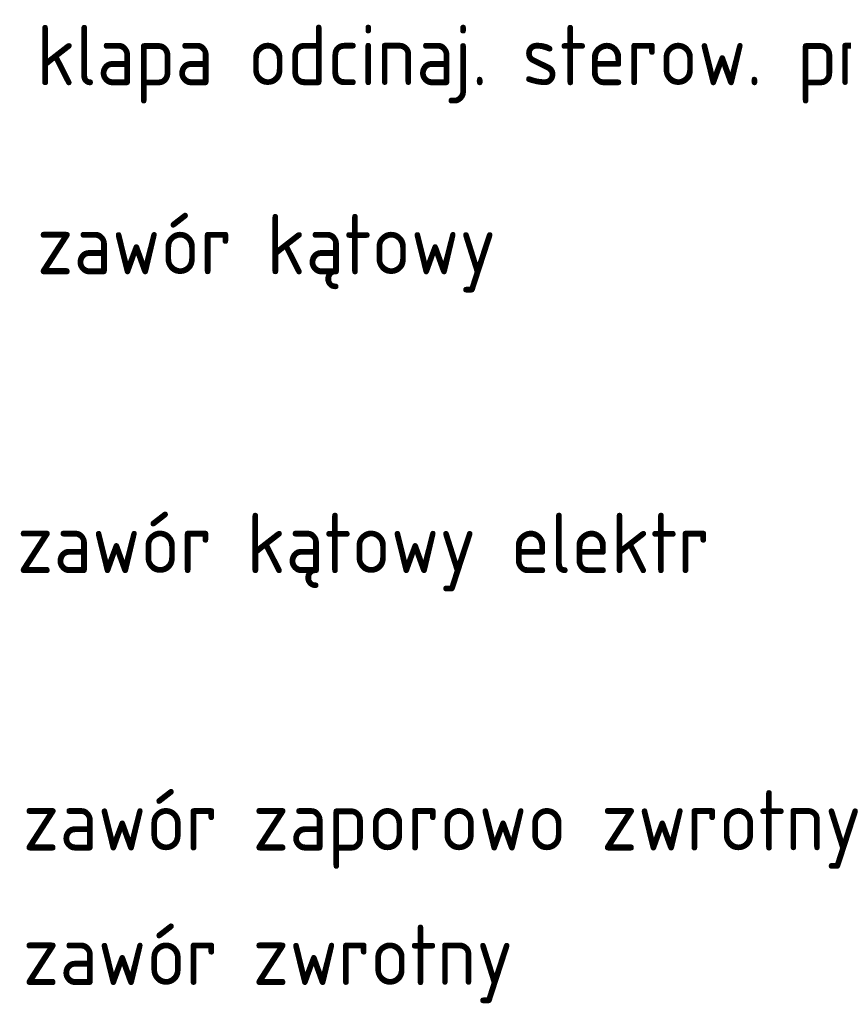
# Model space of a CAD drawing. Header units: millimetres. Extents: x 472 to 1299, y 510 to 798.
# Tile 15 of 69: x 617 to 651, y 578 to 619. Entities that reach past the tile are written whole.
import ezdxf

# ---------------------------------------------------------------- set-up
doc = ezdxf.new("R2010")
doc.units = ezdxf.units.MM
doc.header["$LTSCALE"] = 4
doc.layers.add('OPISY', color=7, linetype='Continuous')
doc.styles.get("Standard").update_dxf_attribs({"font": 'ISOCP.SHX'})

msp = doc.modelspace()

# ---------------------------------------------------------------- texts
at = {"layer": 'OPISY', "color": 7, "linetype": 'Continuous'}
for s, p in [('klapa odcinaj. sterow. pneum.', (617.332, 616.383)), ('zawór kątowy', (617.346, 608.555)), ('zawór kątowy elektr', (616.519, 596.182)), ('zawór zaporowo zwrotny', (616.761, 584.695)), ('zawór zwrotny', (616.761, 579.126))]:
    msp.add_text(s, height=2.5, dxfattribs=at).set_placement(p)

doc.saveas('drawing.dxf')
